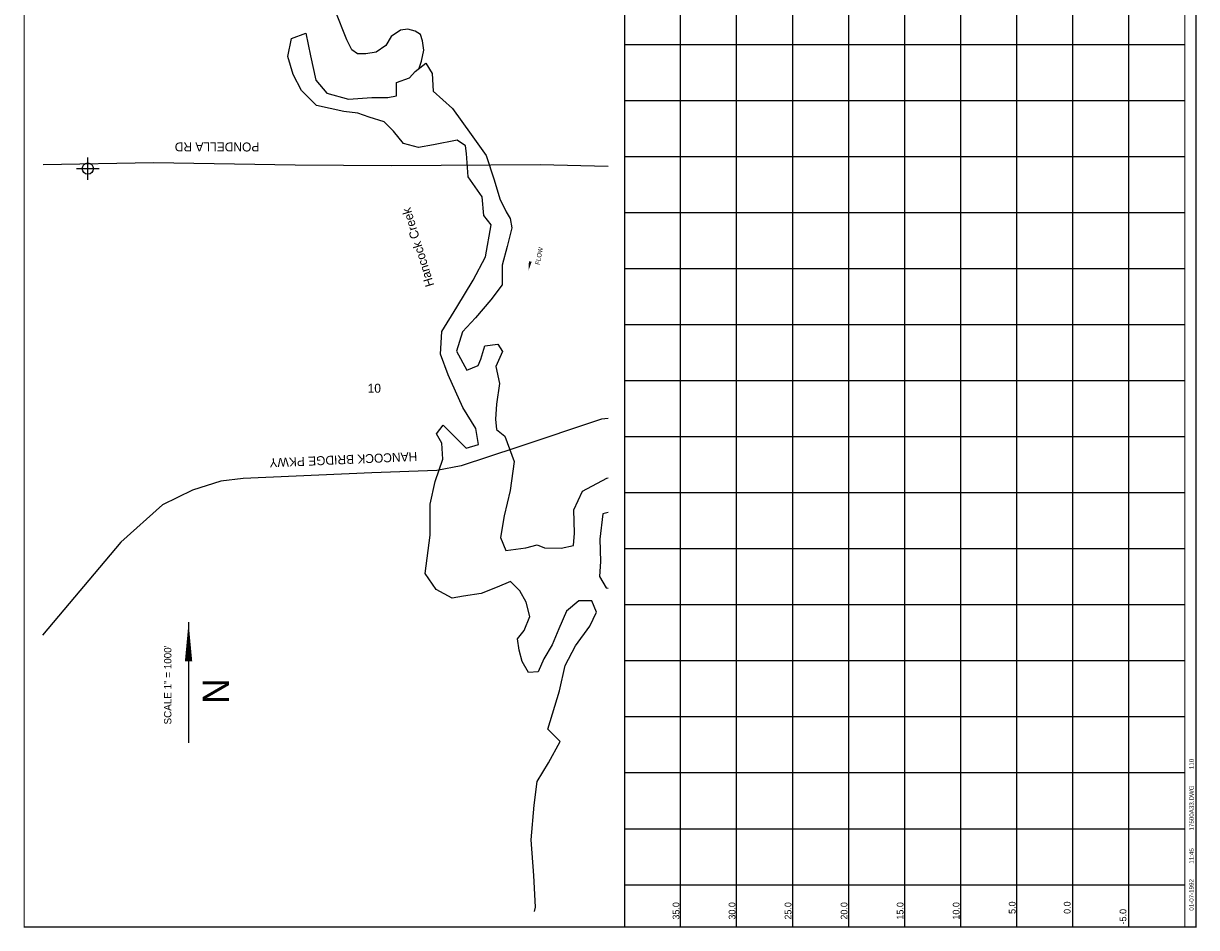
# Model space of a CAD drawing. Extents: x 202989 to 213722, y 842341 to 858351.
# Tile 1 of 2: x 202989 to 213459, y 842341 to 850413. Entities that reach past the tile are written whole.
import ezdxf
from ezdxf.enums import TextEntityAlignment as Align

# ---------------------------------------------------------------- set-up
doc = ezdxf.new("R2010")
doc.units = 0
doc.header["$LTSCALE"] = 800
doc.header["$PDMODE"] = 34
doc.header["$PDSIZE"] = 100
doc.linetypes.add('STREAM', pattern=[0])
doc.layers.get('0').update_dxf_attribs({"linetype": 'CONTINUOUS'})
for name, color, linetype in [('BORDER', 1, 'CONTINUOUS'), ('GRID', 2, 'CONTINUOUS'), ('MAJROADS', 9, 'CONTINUOUS'), ('SEC', 2, 'CONTINUOUS'), ('TEXT', 7, 'CONTINUOUS'), ('TRUNKS', 5, 'STREAM'), ('WATER', 4, 'CONTINUOUS')]:
    doc.layers.add(name, color=color, linetype=linetype)

# ---------------------------------------------------------------- blocks, each defined once
blk = doc.blocks.new('LOGON')
at = {"color": 0}
blk.add_attdef('DATE', text='', height=1, dxfattribs=at).set_placement((-1.87, 1.76), align=Align.RIGHT)
for tag, p in [('TIME', (1.56, 1.76)), ('DRAWING', (8.97, 1.76)), ('OPERATOR', (22.66, 1.76))]:
    blk.add_attdef(tag, p, '', height=1, dxfattribs=at)
blk = doc.blocks.new('FLARROW')
at = {"color": 0}
blk.add_lwpolyline([(-0.28, 0.019, 0, 0.05, 0), (-0.112, 0.019, 0, 0, -0.087559), (-0.012, 0.001, 0, 0, 0.245722), (0.075, 0.013, 0, 0, -0.309425), (0.212, 0.015, 0, 0, 0), (0.278, 0.013, 0, 0, 0)], format="xyseb", dxfattribs=at)
blk.add_text('FLOW', height=0.08, dxfattribs=at).set_placement((0.015, -0.157), align=Align.CENTER)

msp = doc.modelspace()

# ---------------------------------------------------------------- linework, layer by layer
at = {"layer": 'BORDER', "color": 0, "const_width": 10}
msp.add_lwpolyline([(213454, 842346), (213454, 858346), (202994, 858346), (202994, 842346)], close=True, dxfattribs=at)
for points in [[(208354, 842346), (208354, 858346)], [(213354, 842346), (213354, 858346)]]:
    msp.add_lwpolyline(points, dxfattribs=at)
at = {"layer": 'GRID', "color": 0}
for points in [[(208854, 842346), (208854, 858346)], [(209354, 842346), (209354, 858346)], [(209854, 842346), (209854, 858346)], [(210354, 842346), (210354, 858346)], [(210854, 842346), (210854, 858346)], [(211354, 842346), (211354, 858346)], [(211854, 842346), (211854, 858346)], [(212354, 842346), (212354, 858346)], [(212854, 842346), (212854, 858346)], [(213354, 850221), (208354, 850221)], [(213354, 849721), (208354, 849721)], [(213354, 849221), (208354, 849221)], [(213354, 848721), (208354, 848721)], [(213354, 848221), (208354, 848221)], [(213354, 847721), (208354, 847721)], [(213354, 847221), (208354, 847221)], [(213354, 846721), (208354, 846721)], [(213354, 846221), (208354, 846221)], [(213354, 845721), (208354, 845721)], [(213354, 845221), (208354, 845221)], [(213354, 844721), (208354, 844721)], [(213354, 844221), (208354, 844221)], [(213354, 843721), (208354, 843721)], [(213354, 843221), (208354, 843221)], [(213354, 842721), (208354, 842721)]]:
    msp.add_lwpolyline(points, dxfattribs=at)
at = {"layer": 'MAJROADS', "color": 0}
for points in [[(203163, 849154), (204149, 849170), (205414, 849152), (206277, 849146), (207601, 849153), (208208, 849140)], [(208208, 846886), (208147, 846880), (207391, 846626), (206895, 846462), (206677, 846422), (206099, 846401), (204950, 846351), (204749, 846327), (204497, 846246), (204228, 846114), (203857, 845781), (203158, 844953)]]:
    msp.add_lwpolyline(points, dxfattribs=at)
at = {"layer": 'SEC', "color": 0}
msp.add_point((203563, 849117), dxfattribs=at)
at = {"layer": 'TEXT', "color": 0}
msp.add_line((204462, 845069), (204462, 843990), dxfattribs=at)
msp.add_lwpolyline([(204462, 845069, 0, 65.7, 0), (204462, 844717, 65.7, 65.7, 0)], format="xyseb", dxfattribs=at)
at = {"layer": 'TRUNKS', "color": 0}
msp.add_lwpolyline([(206521, 850013), (206540, 850076), (206562, 850175), (206550, 850258), (206532, 850314), (206484, 850344), (206420, 850363), (206355, 850353), (206270, 850295), (206223, 850216), (206137, 850156), (206045, 850142), (205971, 850141), (205920, 850177), (205876, 850266), (205772, 850529)], dxfattribs=at)
at = {"layer": 'WATER', "color": 0}
for points in [[(207549, 842485), (207558, 842522), (207543, 842807), (207520, 843125), (207548, 843435), (207574, 843644), (207676, 843811), (207778, 844003), (207669, 844113), (207772, 844456), (207824, 844681), (207917, 844857), (208044, 845032), (208104, 845157), (208062, 845258), (207945, 845259), (207836, 845167), (207768, 845008), (207708, 844866), (207632, 844741), (207581, 844624), (207497, 844617), (207439, 844717), (207414, 844818), (207398, 844919), (207458, 844994), (207509, 845119), (207476, 845245), (207418, 845346), (207335, 845430), (207217, 845381), (207074, 845323), (206915, 845299), (206815, 845283), (206673, 845359), (206573, 845502), (206617, 845845), (206619, 846122), (206662, 846323), (206731, 846523), (206723, 846666), (206674, 846750), (206733, 846825), (206941, 846622), (207050, 846655), (207026, 846798), (206910, 846983), (206778, 847277), (206712, 847461), (206722, 847662), (206857, 847879), (207001, 848121), (207111, 848330), (207164, 848614), (207097, 848699), (207082, 848866), (206957, 849043), (206942, 849252), (206934, 849320), (206859, 849370), (206649, 849330), (206515, 849306), (206381, 849340), (206290, 849450), (206207, 849534), (206073, 849577), (205973, 849611), (205847, 849628), (205604, 849680), (205471, 849815), (205397, 849958), (205348, 850118), (205382, 850277), (205508, 850326), (205549, 850125), (205598, 849907), (205697, 849789), (205890, 849737), (206099, 849752), (206242, 849751), (206317, 849768), (206318, 849885), (206435, 849926), (206486, 849984), (206579, 850059), (206637, 849967), (206644, 849807), (206819, 849655), (206985, 849420), (207118, 849235), (207191, 849016), (207241, 848848), (207298, 848731), (207332, 848672), (207348, 848588), (207305, 848421), (207262, 848254), (207261, 848078), (207159, 847944), (207024, 847786), (206906, 847661), (206854, 847486), (206945, 847317), (207046, 847359), (207072, 847417), (207106, 847534), (207223, 847550), (207265, 847483), (207205, 847349), (207238, 847198), (207211, 847014), (207202, 846880), (207210, 846788), (207285, 846729), (207367, 846502), (207332, 846243), (207280, 846017), (207245, 845824), (207295, 845707), (207471, 845731), (207572, 845758), (207638, 845730), (207789, 845729), (207898, 845753), (207907, 845862), (207900, 846071), (207977, 846238), (208195, 846354), (208208, 846356)], [(208208, 846048), (208160, 846036), (208133, 845810), (208140, 845609), (208131, 845475), (208189, 845374), (208208, 845372)]]:
    msp.add_lwpolyline(points, dxfattribs=at)

# ---------------------------------------------------------------- block references
at = {"layer": 'TEXT', "color": 0, "xscale": 40, "yscale": 40, "zscale": 40, "rotation": 90}
msp.add_blockref('LOGON', (213504, 842849), dxfattribs=at).add_auto_attribs({'DATE': '01-07-1992', 'TIME': '11:45', 'OPERATOR': '110', 'DRAWING': '17500A33.DWG'})
at = {"layer": 'TRUNKS', "color": 0, "xscale": 500, "yscale": 500, "zscale": 500, "rotation": 79}
msp.add_blockref('FLARROW', (207532, 848341), dxfattribs=at)

# ---------------------------------------------------------------- texts
at = {"layer": 'MAJROADS', "color": 0}
msp.add_text('PONDELLA RD', height=80, rotation=180, dxfattribs=at).set_placement((205094, 849350))
at = {"layer": 'TEXT', "color": 0}
msp.add_text('10', height=80, dxfattribs=at).set_placement((206120, 847116), align=Align.CENTER)
for s, height, rotation, p in [('HANCOCK BRIDGE PKWY', 80, 182.5, (206501, 846587)), ('35.0', 60, 90, (208843, 842412)), ('30.0', 60, 90, (209343, 842412)), ('25.0', 60, 90, (209843, 842412)), ('20.0', 60, 90, (210343, 842412)), ('15.0', 60, 90, (210843, 842412)), ('10.0', 60, 90, (211343, 842412)), ('5.0', 60, 90, (211843, 842463)), ('0.0', 60, 90, (212334, 842463)), ('-5.0', 60, 90, (212832, 842369))]:
    msp.add_text(s, height=height, rotation=rotation, dxfattribs=at).set_placement(p)
for s, height, p in [('SCALE 1" = 1000\'', 65.73, (204309, 844507)), ('N', 235, (204822, 844452))]:
    msp.add_text(s, height=height, rotation=90, dxfattribs=at).set_placement(p, align=Align.CENTER)
at = {"layer": 'WATER', "color": 0}
msp.add_text('Hancock Creek', height=80, rotation=107, dxfattribs=at).set_placement((206655, 848076))

doc.saveas('drawing.dxf')
